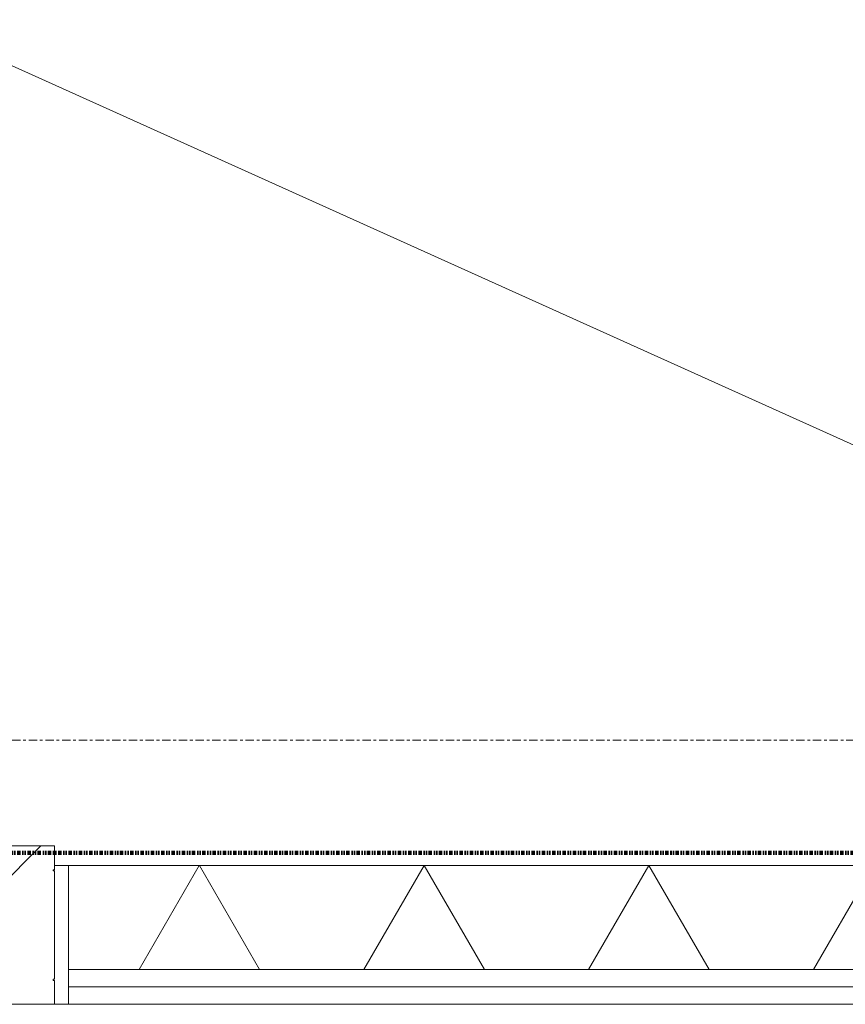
# Model space of a CAD drawing. Header units: millimetres. Extents: x -281 to 121694, y -16481 to 65128.
# Tile 53 of 256: x 21052 to 21646, y 15810 to 16519. Entities that reach past the tile are written whole.
import ezdxf

# ---------------------------------------------------------------- set-up
doc = ezdxf.new("R2010")
doc.units = ezdxf.units.MM
doc.linetypes.add('ARC FS 060 minutes', pattern=[7.2, 2.4, -1.6, 0, -1.6, 0, -1.6])
doc.linetypes.add('Grid Line', pattern=[12, 6, -2, 2, -2])
for name, color, linetype, lineweight in [('A--A2__Ruwbouw', 8, 'Continuous', 5), ('A--L$01A__Algemeen', 7, 'Continuous', 5), ('A--L$07A__Stramien', 1, 'Continuous', 5), ('A--L21__Buitenwanden', 3, 'Continuous', 5), ('A--L23__Vloeren', 3, 'Continuous', 5), ('A--L3__Afbouw', 2, 'Continuous', 5), ('A--LD30__DetailPenMiddel', 3, 'Continuous', 5)]:
    doc.layers.add(name, color=color, linetype=linetype, lineweight=lineweight)

# ---------------------------------------------------------------- blocks, each defined once
blk = doc.blocks.new('65_GM_LIB_fire separation vertical_gen_arc - 060 minutes-2362790-L_80_ 15')
at = {"layer": 'A--L$01A__Algemeen', "linetype": 'ARC FS 060 minutes', "lineweight": 100}
blk.add_line((0, 0), (4215, 0), dxfattribs=at)
blk = doc.blocks.new('TBR-B-INS-BR-ARC-R25_rvt-1-L_80_ 15')
at = {"layer": 'A--L$01A__Algemeen', "color": 124, "linetype": 'ARC FS 060 minutes', "lineweight": 100, "rotation": 180}
blk.add_blockref('65_GM_LIB_fire separation vertical_gen_arc - 060 minutes-2362790-L_80_ 15', (22200, 15919.07), dxfattribs=at)
blk = doc.blocks.new('NLRS_30_DO_WB_deur dubbel draai-SH_gen_cpz1 - 32_31_10_deur dubbel gesloten_bxh_2055x2500 schacht-V121-L_80_ 15')
at = {"layer": 'A--L3__Afbouw'}
h = blk.add_hatch(dxfattribs=at)
h.set_pattern_fill('FP_184', color=256, style=0, pattern_type=2)
h.set_pattern_definition([(225, (20050, 15860), (141.4214, -141.4214), [])])
h.paths.add_polyline_path([(-977.5, 50), (-1027.5, 50), (-1027.5, -64), (-960.5, -64), (-961.5, 5), (-985.5, 5), (-985.5, 10), (-977.5, 10.8)])
h.paths.add_polyline_path([(977.5, 50), (978.5, 10), (985.5, 10), (985.5, 5), (960.5, 4.2), (960.5, -64), (1027.5, -64), (1027.5, 50), (991.11, 50)])
for p, q in [((-977.5, 50), (-1027.5, 50)), ((-1027.5, 50), (-1027.5, 32.8)), ((-1027.5, 32.8), (-1026.5, 32.8)), ((-1026.5, 32), (-1027.5, 32)), ((-1027.5, 32), (-1027.5, -46)), ((-1026.5, 32.8), (-1026.5, 32)), ((-1027.5, -46), (-1026.5, -46)), ((-1026.5, -46.8), (-1027.5, -46.8)), ((-1027.5, -46.8), (-1027.5, -64)), ((-1026.5, -46), (-1026.5, -46.8)), ((-1027.5, -64), (-960.5, -64))]:
    blk.add_line(p, q, dxfattribs=at)

msp = doc.modelspace()

# ---------------------------------------------------------------- hatches: boundary and pattern name
at = {"layer": 'A--A2__Ruwbouw'}
h = msp.add_hatch(dxfattribs=at)
h.set_pattern_fill('FP_9', color=256, angle=-300, style=0, pattern_type=2)
h.set_pattern_definition([(240, (20050, 15910), (121.244, -70), []), (300, (20050, 15910), (121.244, 70), [])])
h.paths.add_polyline_path([(21087.5, 15835), (21990, 15835), (21990, 15910), (21087.5, 15910), (21087.5, 15856.3)])
h.paths.add_polyline_path([(18110, 15835), (19012.5, 15835), (19012.5, 15910), (18110, 15910)])

# ---------------------------------------------------------------- linework, layer by layer
at = {"layer": 'A--L$07A__Stramien', "linetype": 'Grid Line'}
msp.add_line((100372.97, 16000), (-281.13, 16000), dxfattribs=at)
at = {"layer": 'A--L21__Buitenwanden'}
for p, q in [((21990, 15910), (21077.5, 15910)), ((21087.5, 15910), (21087.5, 15810)), ((21990, 15835), (21087.5, 15835)), ((21990, 15822.5), (21087.5, 15822.5)), ((21087.5, 15810), (21990, 15810))]:
    msp.add_line(p, q, dxfattribs=at)
at = {"layer": 'A--L23__Vloeren', "color": 7}
msp.add_line((21087.5, 15810), (21077.5, 15810), dxfattribs=at)
at = {"layer": 'A--LD30__DetailPenMiddel'}
msp.add_line((18110, 17810), (21990, 16060), dxfattribs=at)

# ---------------------------------------------------------------- block references
at = {"lineweight": 5}
msp.add_blockref('TBR-B-INS-BR-ARC-R25_rvt-1-L_80_ 15', (0, 0), dxfattribs=at)
at = {"layer": 'A--L3__Afbouw', "rotation": 180}
msp.add_blockref('NLRS_30_DO_WB_deur dubbel draai-SH_gen_cpz1 - 32_31_10_deur dubbel gesloten_bxh_2055x2500 schacht-V121-L_80_ 15', (20050, 15860), dxfattribs=at)

doc.saveas('drawing.dxf')
